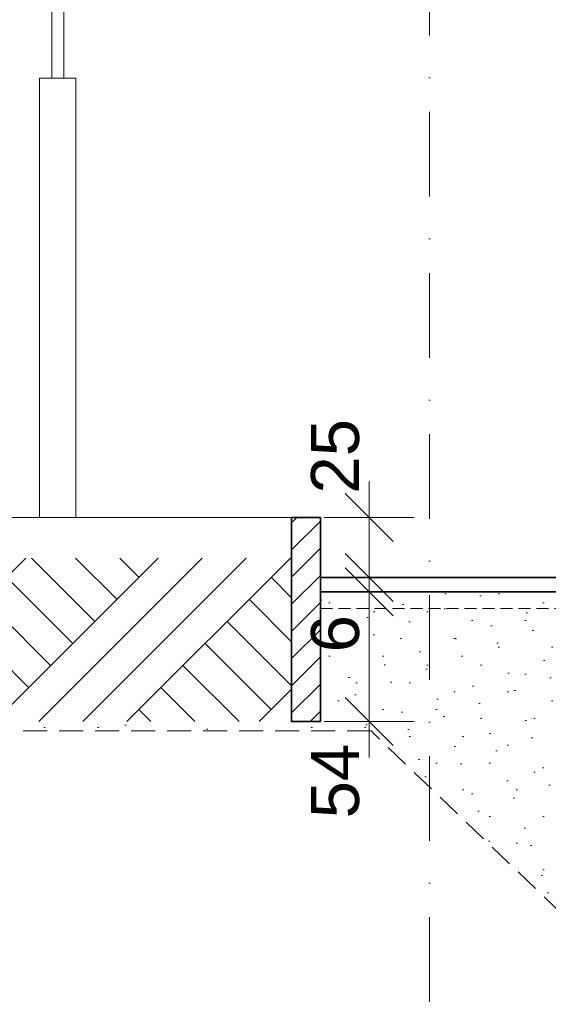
# Model space of a CAD drawing. Header units: centimetres. Extents: x -43488 to -10641, y 2063 to 22960.
# Tile 39 of 72: x -37720 to -37500, y 8206 to 8616. Entities that reach past the tile are written whole.
import ezdxf

# ---------------------------------------------------------------- set-up
doc = ezdxf.new("R2010")
doc.units = ezdxf.units.CM
doc.header["$MEASUREMENT"] = 0
for name, pattern in [('Kreski i kropki', [67.027776, 35.277777, -17.638888, 0, -14.111111]), ('Przerywana BARDZO DROBNA', [7.5, 5, -2.5]), ('Przerywana krótka2', [15, 10, -5])]:
    doc.linetypes.add(name, pattern=pattern)
for name, color, linetype, lineweight, true_color in [('!konstrukcja tarasu_Nr_pióra__161', 7, 'Continuous', 35, 0xda4c01), ('!konstrukcja tarasu_Nr_pióra__8', 7, 'Continuous', 13, 0x42bda7), ('!osie_Nr_pióra__6', 7, 'Continuous', 18, 0x3fa3ff), ('!wypełnienia_Nr_pióra__8', 7, 'Continuous', 13, 0x42bda7), ('Słupy_Nr_pióra__6', 7, 'Continuous', 18, 0x3fa3ff), ('Słupy_Nr_pióra__7', 7, 'Continuous', 15, 0x9f9fff), ('Wymiarowanie_Nr_pióra__3', 7, 'Continuous', 35, 0xff6500), ('Wymiarowanie_Nr_pióra__6', 7, 'Continuous', 18, 0x3fa3ff), ('Ściany zewnętrzne_Nr_pióra__161', 7, 'Continuous', 35, 0xda4c01), ('Ściany zewnętrzne_Nr_pióra__6', 7, 'Continuous', 18, 0x3fa3ff), ('Ściany zewnętrzne_Nr_pióra__7', 7, 'Continuous', 15, 0x9f9fff)]:
    doc.layers.add(name, color=color, linetype=linetype, lineweight=lineweight, true_color=true_color)
doc.layers.add('Wymiarowanie', color=7, linetype='Continuous')
doc.styles.add('STYL_AUTOMATYCZNY_1', font='txt')
doc.dimstyles.new('STYL_AUTOMATYCZNY__1', dxfattribs={"dimtxt": 20, "dimasz": 19, "dimexe": 0.18, "dimexo": 0.0625, "dimgap": 0, "dimtad": 1, "dimdec": 0, "dimzin": 0, "dimdsep": 46, "dimtxsty": 'STYL_AUTOMATYCZNY_1', "dimblk": 'ARROWHEAD_6', "dimblk1": 'ARROWHEAD_6', "dimblk2": 'ARROWHEAD_6', "dimcen": 0.09, "dimse1": 1, "dimse2": 1, "dimclrd": 256, "dimclre": 256, "dimclrt": 256, "dimazin": 0, "dimtfac": 1, "dimtdec": 4, "dimtmove": 0, "dimatfit": 3, "dimfxl": 1, "dimtolj": 1, "dimtzin": 0, "dimarcsym": 0})

# ---------------------------------------------------------------- blocks, each defined once
blk = doc.blocks.new('*D23')
at = {"layer": 'Wymiarowanie_Nr_pióra__3', "color": 30, "linetype": 'Continuous', "lineweight": 35, "true_color": 0xff6500}
for p, q in [((-37584.33, 8393.36), (-37564.33, 8373.36)), ((-37564.33, 8367.36), (-37584.33, 8387.36)), ((-37584.33, 8333.36), (-37564.33, 8313.36))]:
    blk.add_line(p, q, dxfattribs=at)
at = {"layer": 'Wymiarowanie_Nr_pióra__6', "color": 161, "linetype": 'Continuous', "lineweight": 18, "true_color": 0x3fa3ff}
for p, q in [((-37555.58, 8377.36), (-37593.08, 8377.36)), ((-37574.33, 8323.36), (-37574.33, 8377.36)), ((-37555.58, 8323.36), (-37593.08, 8323.36)), ((-37574.33, 8308.36), (-37574.33, 8323.36))]:
    blk.add_line(p, q, dxfattribs=at)
at = {"layer": 'Wymiarowanie_Nr_pióra__3', "color": 30, "lineweight": 35, "true_color": 0xff6500, "char_height": 20, "attachment_point": 7, "rotation": 90, "style": 'STYL_AUTOMATYCZNY_1'}
for s, insert in [('\\A1;{\\pql;\\fArial|b0|i0|c238|p38;6}', (-37578.33, 8352.18)), ('\\A1;{\\pql;\\fArial|b0|i0|c238|p38;54}', (-37578.33, 8283.01))]:
    blk.add_mtext(s, dxfattribs=dict(at, insert=insert))
blk = doc.blocks.new('ARROWHEAD_6')
at = {"color": 0, "linetype": 'Continuous', "lineweight": 0}
for p, q in [((-0.5, -0.5), (0.5, 0.5)), ((0, 0), (-1, 0))]:
    blk.add_line(p, q, dxfattribs=at)
blk = doc.blocks.new('*D24')
at = {"layer": 'Wymiarowanie_Nr_pióra__3', "color": 30, "linetype": 'Continuous', "lineweight": 35, "true_color": 0xff6500}
for p, q in [((-37584.33, 8393.36), (-37564.33, 8373.36)), ((-37564.33, 8367.36), (-37584.33, 8387.36))]:
    blk.add_line(p, q, dxfattribs=at)
at = {"layer": 'Wymiarowanie_Nr_pióra__6', "color": 161, "linetype": 'Continuous', "lineweight": 18, "true_color": 0x3fa3ff}
for p, q in [((-37555.58, 8383.36), (-37593.08, 8383.36)), ((-37574.33, 8377.36), (-37574.33, 8383.36)), ((-37555.58, 8377.36), (-37593.08, 8377.36))]:
    blk.add_line(p, q, dxfattribs=at)
blk = doc.blocks.new('*D25')
at = {"layer": 'Wymiarowanie_Nr_pióra__3', "color": 30, "linetype": 'Continuous', "lineweight": 35, "true_color": 0xff6500}
for p, q in [((-37564.33, 8398.36), (-37584.33, 8418.36)), ((-37584.33, 8393.36), (-37564.33, 8373.36)), ((-37564.33, 8367.36), (-37584.33, 8387.36))]:
    blk.add_line(p, q, dxfattribs=at)
at = {"layer": 'Wymiarowanie_Nr_pióra__6', "color": 161, "linetype": 'Continuous', "lineweight": 18, "true_color": 0x3fa3ff}
for p, q in [((-37574.33, 8408.36), (-37574.33, 8423.36)), ((-37555.58, 8408.36), (-37593.08, 8408.36)), ((-37574.33, 8383.36), (-37574.33, 8408.36)), ((-37555.58, 8383.36), (-37593.08, 8383.36))]:
    blk.add_line(p, q, dxfattribs=at)
at = {"layer": 'Wymiarowanie_Nr_pióra__3', "color": 30, "lineweight": 35, "true_color": 0xff6500, "insert": (-37578.33, 8418.36), "char_height": 20, "attachment_point": 7, "rotation": 90, "style": 'STYL_AUTOMATYCZNY_1'}
blk.add_mtext('\\A1;{\\pql;\\fArial|b0|i0|c238|p38;25}', dxfattribs=at)

msp = doc.modelspace()

# ---------------------------------------------------------------- hatches: boundary and pattern name
at = {"layer": '!wypełnienia_Nr_pióra__8', "linetype": 'Continuous', "lineweight": 13, "true_color": 0x42bda7}
h = msp.add_hatch(dxfattribs=at)
h.set_pattern_fill('płyty_kamienne', color=135, style=0, pattern_type=2)
h.set_pattern_definition([(45, (0, 35), (-11.136932, 11.136932), [0, -10.5, 0, -15.75]), (110, (35, 35), (14.800159, 5.386817), [0, -7.7, 0, -13.3])])
h.paths.add_polyline_path([(-37594.67, 8377.36), (-37594.67, 8323.36), (-37810.24, 8323.36), (-37810.24, 8319.43), (-37573.57, 8319.43), (-37493.26, 8243.36), (-37484.21, 8253.36), (-37484.21, 8293.36), (-37471.71, 8293.36), (-37471.71, 8377.36)])
at = {"layer": 'Słupy_Nr_pióra__7', "linetype": 'Continuous', "lineweight": 15, "true_color": 0x9f9fff}
h = msp.add_hatch(dxfattribs=at)
h.set_pattern_fill('grunt', color=161, style=0, pattern_type=2)
h.set_pattern_definition([(45, (0, 0), (-27.577163, 27.577163), []), (45, (-9.19, 9.19), (-55.15433, 55.15433), []), (45, (-18.385, 18.385), (-55.15433, 55.15433), []), (135, (-27.577, 27.577), (9.192388, 9.192388), [38.999999, -38.999999])])
h.paths.add_polyline_path([(-37798.24, 8391.48), (-37606.68, 8391.48), (-37606.68, 8323.36), (-37798.24, 8323.36)])
at = {"layer": 'Ściany zewnętrzne_Nr_pióra__7', "linetype": 'Continuous', "lineweight": 15, "true_color": 0x9f9fff}
h = msp.add_hatch(dxfattribs=at)
h.set_pattern_fill('01_sciana', color=161, style=0, pattern_type=2)
h.set_pattern_definition([(45, (0, 0), (-5.6568542, 5.6568542), [])])
h.paths.add_polyline_path([(-37594.67, 8323.36), (-37594.67, 8408.36), (-37606.68, 8408.36), (-37606.68, 8323.36)])

# ---------------------------------------------------------------- linework, layer by layer
at = {"layer": '!konstrukcja tarasu_Nr_pióra__161', "color": 22, "linetype": 'Continuous', "lineweight": 35, "true_color": 0xda4c01}
for p, q in [((-37471.71, 8383.36), (-37594.67, 8383.36)), ((-37471.71, 8377.36), (-37594.67, 8377.36))]:
    msp.add_line(p, q, dxfattribs=at)
at = {"layer": '!konstrukcja tarasu_Nr_pióra__8', "color": 135, "linetype": 'Przerywana krótka2', "lineweight": 13, "true_color": 0x42bda7}
for p, q in [((-37573.57, 8319.43), (-38221.17, 8319.43)), ((-37494.21, 8243.36), (-37573.57, 8319.43))]:
    msp.add_line(p, q, dxfattribs=at)
at = {"layer": '!osie_Nr_pióra__6', "color": 161, "linetype": 'Kreski i kropki', "lineweight": 18, "true_color": 0x3fa3ff}
msp.add_line((-37549.21, 9047.3), (-37549.21, 8191.44), dxfattribs=at)
at = {"layer": 'Słupy_Nr_pióra__6', "color": 161, "linetype": 'Continuous', "lineweight": 18, "true_color": 0x3fa3ff}
for p, q in [((-37706.71, 8591.48), (-37706.71, 8621.48)), ((-37701.71, 8591.48), (-37701.71, 8621.48)), ((-37711.81, 8591.48), (-37711.55, 8591.48)), ((-37711.81, 8408.36), (-37711.81, 8591.48)), ((-37711.55, 8591.48), (-37710.3, 8591.48)), ((-37710.3, 8591.48), (-37708.23, 8591.48)), ((-37708.23, 8591.48), (-37705.61, 8591.48)), ((-37705.61, 8591.48), (-37702.81, 8591.48)), ((-37702.81, 8591.48), (-37700.19, 8591.48)), ((-37700.19, 8591.48), (-37698.12, 8591.48)), ((-37698.12, 8591.48), (-37696.87, 8591.48)), ((-37696.87, 8591.48), (-37696.61, 8591.48)), ((-37696.61, 8408.36), (-37696.61, 8591.48))]:
    msp.add_line(p, q, dxfattribs=at)
at = {"layer": 'Ściany zewnętrzne_Nr_pióra__161', "color": 22, "linetype": 'Continuous', "lineweight": 35, "true_color": 0xda4c01, "flags": 128}
msp.add_lwpolyline([(-37594.67, 8323.36), (-37594.67, 8408.36), (-37606.68, 8408.36), (-37606.68, 8323.36)], close=True, dxfattribs=at)
at = {"layer": 'Ściany zewnętrzne_Nr_pióra__6', "color": 161, "linetype": 'Continuous', "lineweight": 18, "true_color": 0x3fa3ff}
msp.add_line((-37798.24, 8408.36), (-37606.68, 8408.36), dxfattribs=at)
at = {"layer": 'Ściany zewnętrzne_Nr_pióra__6', "color": 161, "linetype": 'Przerywana BARDZO DROBNA', "lineweight": 18, "true_color": 0x3fa3ff}
msp.add_line((-37594.67, 8370.48), (-37471.71, 8370.48), dxfattribs=at)

# ---------------------------------------------------------------- dimensions: what is measured, and where the dimension line sits
at = {"layer": 'Wymiarowanie', "color": 161, "linetype": 'Continuous', "lineweight": 18, "true_color": 0x3fa3ff}
for base, p1, p2, picture, middle in [((-37574.33, 8408.36), (-37594.67, 8383.36), (-37594.67, 8408.36), '*D25', (-37588.33, 8433.61)), ((-37574.33, 8377.36), (-37594.67, 8323.36), (-37594.67, 8377.36), '*D23', (-37588.33, 8298.25)), ((-37574.33, 8383.36), (-37594.67, 8377.36), (-37594.67, 8383.36), '*D24', (-37588.33, 8359.81))]:
    dim = msp.add_linear_dim(base=base, p1=p1, p2=p2, angle=90, dimstyle='STYL_AUTOMATYCZNY__1', dxfattribs=at)
    dim.commit()
    dim.dimension.update_dxf_attribs({"geometry": picture, "text_midpoint": middle, "dimtype": 160, "text_rotation": 90})

doc.saveas('drawing.dxf')
